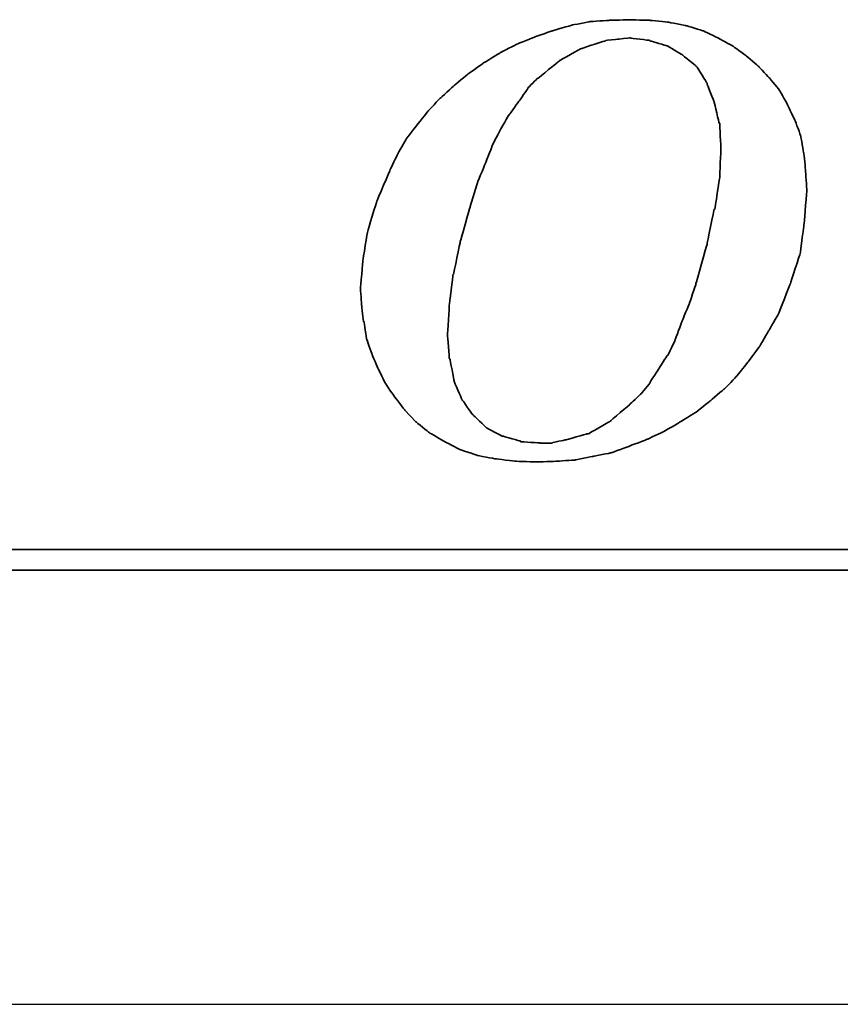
# Model space of a CAD drawing. Header units: millimetres. Extents: x -2 to 279, y 74 to 165.
# Tile 37 of 53: x 215.66 to 219.15, y 95.8 to 99.99. Entities that reach past the tile are written whole.
import ezdxf

# ---------------------------------------------------------------- set-up
doc = ezdxf.new("R2010")
doc.units = ezdxf.units.MM
doc.header["$LTSCALE"] = 0.15
for name, color, linetype in [('DIM', 4, 'CONTINUOUS'), ('layer 1', 7, 'CONTINUOUS'), ('OUT', 3, 'CONTINUOUS')]:
    doc.layers.add(name, color=color, linetype=linetype)

# ---------------------------------------------------------------- blocks, each defined once
blk = doc.blocks.new('TBI MOTION logo(完整正式版)')
at = {"layer": 'layer 1', "color": 22, "lineweight": 35}
for points, knots in [([(-11.34375, -6.98375), (-11.34375, -6.98375), (-10.91375, -7.43875), (-10.91375, -7.43875), (-10.91375, -7.43875), (-10.91375, -7.43875), (-10.38625, -7.87125), (-10.38625, -7.87125), (-10.38625, -7.87125), (-10.38625, -7.87125), (-9.81125, -8.20375), (-9.81125, -8.20375), (-9.81125, -8.20375), (-9.81125, -8.20375), (-9.21125, -8.51875), (-9.21125, -8.51875), (-9.21125, -8.51875), (-9.21125, -8.51875), (-8.51625, -8.75875), (-8.51625, -8.75875), (-8.51625, -8.75875), (-8.51625, -8.75875), (-7.77125, -8.90375), (-7.77125, -8.90375), (-7.77125, -8.90375), (-7.77125, -8.90375), (-6.97875, -8.99875), (-6.97875, -8.99875), (-6.97875, -8.99875), (-6.97875, -8.99875), (-6.14125, -9.02375), (-6.14125, -9.02375), (-6.14125, -9.02375), (-6.14125, -9.02375), (-5.37125, -8.99875), (-5.37125, -8.99875), (-5.37125, -8.99875), (-5.37125, -8.99875), (-4.65375, -8.94875), (-4.65375, -8.94875), (-4.65375, -8.94875), (-4.65375, -8.94875), (-3.93375, -8.80625), (-3.93375, -8.80625), (-3.93375, -8.80625), (-3.93375, -8.80625), (-3.21375, -8.66375), (-3.21375, -8.66375), (-3.21375, -8.66375), (-3.21375, -8.66375), (-2.49375, -8.39875), (-2.49375, -8.39875), (-2.49375, -8.39875), (-2.49375, -8.39875), (-1.79875, -8.13375), (-1.79875, -8.13375), (-1.79875, -8.13375), (-1.79875, -8.13375), (-1.17375, -7.84375), (-1.17375, -7.84375), (-1.17375, -7.84375), (-1.17375, -7.84375), (-0.52375, -7.46375), (-0.52375, -7.46375), (-0.52375, -7.46375), (-0.52375, -7.46375), (0.10124, -7.07875), (0.10124, -7.07875), (0.10124, -7.07875), (0.10124, -7.07875), (0.67625, -6.62375), (0.67625, -6.62375), (0.67625, -6.62375), (0.67625, -6.62375), (1.24874, -6.14375), (1.24874, -6.14375), (1.24874, -6.14375), (1.24874, -6.14375), (1.72874, -5.64125), (1.72874, -5.64125), (1.72874, -5.64125), (1.72874, -5.64125), (2.18624, -5.06375), (2.18624, -5.06375), (2.18624, -5.06375), (2.18624, -5.06375), (2.61625, -4.48874), (2.61625, -4.48874), (2.61625, -4.48874), (2.61625, -4.48874), (3.00125, -3.83874), (3.00125, -3.83874), (3.00125, -3.83874), (3.00125, -3.83874), (3.36124, -3.21374), (3.36124, -3.21374), (3.36124, -3.21374), (3.36124, -3.21374), (3.84374, -1.99125), (3.84374, -1.99125), (3.84374, -1.99125), (3.84374, -1.99125), (4.22625, -0.81875), (4.22625, -0.81875), (4.22625, -0.81875), (4.22625, -0.81875), (4.39125, 0.45624), (4.39125, 0.45624), (4.39125, 0.45624), (4.39125, 0.45624), (4.48874, 1.70124), (4.48874, 1.70124), (4.48874, 1.70124), (4.48874, 1.70124), (4.43874, 2.44625), (4.43874, 2.44625), (4.43874, 2.44625), (4.43874, 2.44625), (4.36874, 3.14125), (4.36874, 3.14125), (4.36874, 3.14125), (4.36874, 3.14125), (4.25125, 3.81125), (4.25125, 3.81125), (4.25125, 3.81125), (4.25125, 3.81125), (4.03124, 4.41125), (4.03124, 4.41125), (4.03124, 4.41125), (4.03124, 4.41125), (3.74374, 5.01125), (3.74374, 5.01125), (3.74374, 5.01125), (3.74374, 5.01125), (3.43124, 5.58875), (3.43124, 5.58875), (3.43124, 5.58875), (3.43124, 5.58875), (3.02625, 6.09125), (3.02625, 6.09125), (3.02625, 6.09125), (3.02625, 6.09125), (2.59374, 6.54875), (2.59374, 6.54875), (2.59374, 6.54875), (2.59374, 6.54875), (2.09124, 6.98125), (2.09124, 6.98125), (2.09124, 6.98125), (2.09124, 6.98125), (1.56124, 7.36625), (1.56124, 7.36625), (1.56124, 7.36625), (1.56124, 7.36625), (0.98624, 7.67625), (0.98624, 7.67625), (0.98624, 7.67625), (0.98624, 7.67625), (0.38624, 7.96375), (0.38624, 7.96375), (0.38624, 7.96375), (0.38624, 7.96375), (-0.25875, 8.15625), (-0.25875, 8.15625), (-0.25875, 8.15625), (-0.25875, 8.15625), (-0.98125, 8.30125), (-0.98125, 8.30125), (-0.98125, 8.30125), (-0.98125, 8.30125), (-1.70124, 8.37125), (-1.70124, 8.37125), (-1.70124, 8.37125), (-1.70124, 8.37125), (-2.49375, 8.39624), (-2.49375, 8.39624), (-2.49375, 8.39624), (-2.49375, 8.39624), (-3.28625, 8.37125), (-3.28625, 8.37125), (-3.28625, 8.37125), (-3.28625, 8.37125), (-4.05125, 8.32125), (-4.05125, 8.32125), (-4.05125, 8.32125), (-4.05125, 8.32125), (-4.77375, 8.18125), (-4.77375, 8.18125), (-4.77375, 8.18125), (-4.77375, 8.18125), (-5.51625, 7.96375), (-5.51625, 7.96375), (-5.51625, 7.96375), (-5.51625, 7.96375), (-6.21125, 7.72625), (-6.21125, 7.72625), (-6.21125, 7.72625), (-6.21125, 7.72625), (-6.92875, 7.43625), (-6.92875, 7.43625), (-6.92875, 7.43625), (-6.92875, 7.43625), (-7.57875, 7.10125), (-7.57875, 7.10125), (-7.57875, 7.10125), (-7.57875, 7.10125), (-8.24875, 6.69125), (-8.24875, 6.69125), (-8.24875, 6.69125), (-8.24875, 6.69125), (-8.84875, 6.26125), (-8.84875, 6.26125), (-8.84875, 6.26125), (-8.84875, 6.26125), (-9.42625, 5.78125), (-9.42625, 5.78125), (-9.42625, 5.78125), (-9.42625, 5.78125), (-9.95375, 5.30125), (-9.95375, 5.30125), (-9.95375, 5.30125), (-9.95375, 5.30125), (-10.43375, 4.79624), (-10.43375, 4.79624), (-10.43375, 4.79624), (-10.43375, 4.79624), (-10.88875, 4.22125), (-10.88875, 4.22125), (-10.88875, 4.22125), (-10.88875, 4.22125), (-11.29875, 3.69375), (-11.29875, 3.69375), (-11.29875, 3.69375), (-11.29875, 3.69375), (-11.63375, 3.09125), (-11.63375, 3.09125), (-11.63375, 3.09125), (-11.63375, 3.09125), (-11.91875, 2.49625), (-11.91875, 2.49625), (-11.91875, 2.49625), (-11.91875, 2.49625), (-12.44875, 1.24625), (-12.44875, 1.24625), (-12.44875, 1.24625), (-12.44875, 1.24625), (-12.80875, 0.06874), (-12.80875, 0.06874), (-12.80875, 0.06874), (-12.80875, 0.06874), (-12.99875, -1.07875), (-12.99875, -1.07875), (-12.99875, -1.07875), (-12.99875, -1.07875), (-13.09375, -2.18375), (-13.09375, -2.18375), (-13.09375, -2.18375), (-13.09375, -2.18375), (-13.04875, -2.85375), (-13.04875, -2.85375), (-13.04875, -2.85375), (-13.04875, -2.85375), (-12.97375, -3.50375), (-12.97375, -3.50375), (-12.97375, -3.50375), (-12.97375, -3.50375), (-12.95375, -3.50375), (-12.95375, -3.50375), (-12.95375, -3.50375), (-12.95375, -3.50375), (-12.85375, -4.17375), (-12.85375, -4.17375), (-12.85375, -4.17375), (-12.85375, -4.17375), (-12.63875, -4.77624), (-12.63875, -4.77624), (-12.63875, -4.77624), (-12.63875, -4.77624), (-12.39875, -5.35125), (-12.39875, -5.35125), (-12.39875, -5.35125), (-12.39875, -5.35125), (-12.11375, -5.92875), (-12.11375, -5.92875), (-12.11375, -5.92875), (-12.11375, -5.92875), (-11.75375, -6.45375), (-11.75375, -6.45375), (-11.75375, -6.45375), (-11.75375, -6.45375), (-11.34375, -6.98375), (-11.34375, -6.98375)], [0, 0, 0, 0, 0.01369863, 0.01369863, 0.01369863, 0.01369864, 0.02739726, 0.02739726, 0.02739726, 0.02739727, 0.04109589, 0.04109589, 0.04109589, 0.0410959, 0.05479452, 0.05479452, 0.05479452, 0.05479453, 0.06849315, 0.06849315, 0.06849315, 0.06849316, 0.08219178, 0.08219178, 0.08219178, 0.08219179, 0.09589041, 0.09589041, 0.09589041, 0.09589042, 0.10958904, 0.10958904, 0.10958904, 0.10958905, 0.12328767, 0.12328767, 0.12328767, 0.12328768, 0.1369863, 0.1369863, 0.1369863, 0.13698631, 0.15068493, 0.15068493, 0.15068493, 0.15068494, 0.16438356, 0.16438356, 0.16438356, 0.16438357, 0.17808219, 0.17808219, 0.17808219, 0.1780822, 0.19178082, 0.19178082, 0.19178082, 0.19178083, 0.20547945, 0.20547945, 0.20547945, 0.20547946, 0.21917808, 0.21917808, 0.21917808, 0.21917809, 0.23287671, 0.23287671, 0.23287671, 0.23287672, 0.24657534, 0.24657534, 0.24657534, 0.24657535, 0.26027397, 0.26027397, 0.26027397, 0.26027398, 0.2739726, 0.2739726, 0.2739726, 0.27397261, 0.28767123, 0.28767123, 0.28767123, 0.28767124, 0.30136986, 0.30136986, 0.30136986, 0.30136987, 0.31506849, 0.31506849, 0.31506849, 0.3150685, 0.32876712, 0.32876712, 0.32876712, 0.32876713, 0.34246575, 0.34246575, 0.34246575, 0.34246576, 0.35616438, 0.35616438, 0.35616438, 0.35616439, 0.36986301, 0.36986301, 0.36986301, 0.36986302, 0.38356164, 0.38356164, 0.38356164, 0.38356165, 0.39726027, 0.39726027, 0.39726027, 0.39726028, 0.4109589, 0.4109589, 0.4109589, 0.41095891, 0.42465753, 0.42465753, 0.42465753, 0.42465754, 0.43835616, 0.43835616, 0.43835616, 0.43835617, 0.45205479, 0.45205479, 0.45205479, 0.4520548, 0.46575342, 0.46575342, 0.46575342, 0.46575343, 0.47945205, 0.47945205, 0.47945205, 0.47945206, 0.49315068, 0.49315068, 0.49315068, 0.49315069, 0.50684932, 0.50684932, 0.50684932, 0.50684933, 0.52054795, 0.52054795, 0.52054795, 0.52054796, 0.53424658, 0.53424658, 0.53424658, 0.53424659, 0.54794521, 0.54794521, 0.54794521, 0.54794522, 0.56164384, 0.56164384, 0.56164384, 0.56164385, 0.57534247, 0.57534247, 0.57534247, 0.57534248, 0.5890411, 0.5890411, 0.5890411, 0.58904111, 0.60273973, 0.60273973, 0.60273973, 0.60273974, 0.61643836, 0.61643836, 0.61643836, 0.61643837, 0.63013699, 0.63013699, 0.63013699, 0.630137, 0.64383562, 0.64383562, 0.64383562, 0.64383563, 0.65753425, 0.65753425, 0.65753425, 0.65753426, 0.67123288, 0.67123288, 0.67123288, 0.67123289, 0.68493151, 0.68493151, 0.68493151, 0.68493152, 0.69863014, 0.69863014, 0.69863014, 0.69863015, 0.71232877, 0.71232877, 0.71232877, 0.71232878, 0.7260274, 0.7260274, 0.7260274, 0.72602741, 0.73972603, 0.73972603, 0.73972603, 0.73972604, 0.75342466, 0.75342466, 0.75342466, 0.75342467, 0.76712329, 0.76712329, 0.76712329, 0.7671233, 0.78082192, 0.78082192, 0.78082192, 0.78082193, 0.79452055, 0.79452055, 0.79452055, 0.79452056, 0.80821918, 0.80821918, 0.80821918, 0.80821919, 0.82191781, 0.82191781, 0.82191781, 0.82191782, 0.83561644, 0.83561644, 0.83561644, 0.83561645, 0.84931507, 0.84931507, 0.84931507, 0.84931508, 0.8630137, 0.8630137, 0.8630137, 0.86301371, 0.87671233, 0.87671233, 0.87671233, 0.87671234, 0.89041096, 0.89041096, 0.89041096, 0.89041097, 0.90410959, 0.90410959, 0.90410959, 0.9041096, 0.91780822, 0.91780822, 0.91780822, 0.91780823, 0.93150685, 0.93150685, 0.93150685, 0.93150686, 0.94520548, 0.94520548, 0.94520548, 0.94520549, 0.95890411, 0.95890411, 0.95890411, 0.95890412, 0.97260274, 0.97260274, 0.97260274, 0.97260275, 0.98630137, 0.98630137, 0.98630137, 0.98630138, 1, 1, 1, 1]), ([(-8.77875, 1.03124), (-8.77875, 1.03124), (-8.51625, 1.89625), (-8.51625, 1.89625), (-8.51625, 1.89625), (-8.51625, 1.89625), (-8.20375, 2.66375), (-8.20375, 2.66375), (-8.20375, 2.66375), (-8.20375, 2.66375), (-7.91625, 3.38125), (-7.91625, 3.38125), (-7.91625, 3.38125), (-7.91625, 3.38125), (-7.91625, 3.40624), (-7.91625, 3.40624), (-7.91625, 3.40624), (-7.91625, 3.40624), (-7.57875, 4.07624), (-7.57875, 4.07624), (-7.57875, 4.07624), (-7.57875, 4.07624), (-7.24375, 4.65125), (-7.24375, 4.65125), (-7.24375, 4.65125), (-7.24375, 4.65125), (-7.21875, 4.65125), (-7.21875, 4.65125), (-7.21875, 4.65125), (-7.21875, 4.65125), (-7.21875, 4.67624), (-7.21875, 4.67624), (-7.21875, 4.67624), (-7.21875, 4.67624), (-6.83625, 5.20375), (-6.83625, 5.20375), (-6.83625, 5.20375), (-6.83625, 5.20375), (-6.49875, 5.68625), (-6.49875, 5.68625), (-6.49875, 5.68625), (-6.49875, 5.68625), (-6.49875, 5.70625), (-6.49875, 5.70625), (-6.49875, 5.70625), (-6.49875, 5.70625), (-6.11625, 6.09125), (-6.11625, 6.09125), (-6.11625, 6.09125), (-6.11625, 6.09125), (-6.09125, 6.09125), (-6.09125, 6.09125), (-6.09125, 6.09125), (-6.09125, 6.09125), (-5.27375, 6.76625), (-5.27375, 6.76625), (-5.27375, 6.76625), (-5.27375, 6.76625), (-5.24875, 6.76625), (-5.24875, 6.76625), (-5.24875, 6.76625), (-5.24875, 6.76625), (-5.24875, 6.78625), (-5.24875, 6.78625), (-5.24875, 6.78625), (-5.24875, 6.78625), (-4.38875, 7.26624), (-4.38875, 7.26624), (-4.38875, 7.26624), (-4.38875, 7.26624), (-4.36125, 7.26624), (-4.36125, 7.26624), (-4.36125, 7.26624), (-4.36125, 7.26624), (-3.93375, 7.41125), (-3.93375, 7.41125), (-3.93375, 7.41125), (-3.93375, 7.41125), (-3.47375, 7.55625), (-3.47375, 7.55625), (-3.47375, 7.55625), (-3.47375, 7.55625), (-3.45375, 7.55625), (-3.45375, 7.55625), (-3.45375, 7.55625), (-3.45375, 7.55625), (-3.42875, 7.58124), (-3.42875, 7.58124), (-3.42875, 7.58124), (-3.42875, 7.58124), (-2.97375, 7.62625), (-2.97375, 7.62625), (-2.97375, 7.62625), (-2.97375, 7.62625), (-2.49375, 7.67625), (-2.49375, 7.67625), (-2.49375, 7.67625), (-2.49375, 7.67625), (-2.46875, 7.67625), (-2.46875, 7.67625), (-2.46875, 7.67625), (-2.46875, 7.67625), (-1.70124, 7.58124), (-1.70124, 7.58124), (-1.70124, 7.58124), (-1.70124, 7.58124), (-1.67875, 7.55625), (-1.67875, 7.55625), (-1.67875, 7.55625), (-1.67875, 7.55625), (-1.65375, 7.55625), (-1.65375, 7.55625), (-1.65375, 7.55625), (-1.65375, 7.55625), (-1.03125, 7.36625), (-1.03125, 7.36625), (-1.03125, 7.36625), (-1.03125, 7.36625), (-1.00625, 7.36625), (-1.00625, 7.36625), (-1.00625, 7.36625), (-1.00625, 7.36625), (-0.43124, 7.02624), (-0.43124, 7.02624), (-0.43124, 7.02624), (-0.43124, 7.02624), (-0.40625, 7.00624), (-0.40625, 7.00624), (-0.40625, 7.00624), (-0.40625, 7.00624), (0.12124, 6.57124), (0.12124, 6.57124), (0.12124, 6.57124), (0.12124, 6.57124), (0.14624, 6.54875), (0.14624, 6.54875), (0.14624, 6.54875), (0.14624, 6.54875), (0.17124, 6.52375), (0.17124, 6.52375), (0.17124, 6.52375), (0.17124, 6.52375), (0.55625, 5.89875), (0.55625, 5.89875), (0.55625, 5.89875), (0.55625, 5.89875), (0.55625, 5.87625), (0.55625, 5.87625), (0.55625, 5.87625), (0.55625, 5.87625), (0.84124, 5.15625), (0.84124, 5.15625), (0.84124, 5.15625), (0.84124, 5.15625), (0.84124, 5.13125), (0.84124, 5.13125), (0.84124, 5.13125), (0.84124, 5.13125), (1.03624, 4.31875), (1.03624, 4.31875), (1.03624, 4.31875), (1.03624, 4.31875), (1.05624, 4.31875), (1.05624, 4.31875), (1.05624, 4.31875), (1.05624, 4.31875), (1.05624, 4.29125), (1.05624, 4.29125), (1.05624, 4.29125), (1.05624, 4.29125), (1.10625, 3.33125), (1.10625, 3.33125), (1.10625, 3.33125), (1.10625, 3.33125), (1.10625, 3.30875), (1.10625, 3.30875), (1.10625, 3.30875), (1.10625, 3.30875), (1.05624, 2.20624), (1.05624, 2.20624), (1.05624, 2.20624), (1.05624, 2.20624), (1.05624, 2.18124), (1.05624, 2.18124), (1.05624, 2.18124), (1.05624, 2.18124), (0.86624, 0.93624), (0.86624, 0.93624), (0.86624, 0.93624), (0.86624, 0.93624), (0.84124, 0.93624), (0.84124, 0.93624), (0.84124, 0.93624), (0.84124, 0.93624), (0.55625, -0.45874), (0.55625, -0.45874), (0.55625, -0.45874), (0.55625, -0.45874), (0.12124, -1.99125), (0.12124, -1.99125), (0.12124, -1.99125), (0.12124, -1.99125), (0.12124, -2.01874), (0.12124, -2.01874), (0.12124, -2.01874), (0.12124, -2.01874), (-0.13874, -2.78375), (-0.13874, -2.78375), (-0.13874, -2.78375), (-0.13874, -2.78375), (-0.43124, -3.50375), (-0.43124, -3.50375), (-0.43124, -3.50375), (-0.43124, -3.50375), (-0.69375, -4.19875), (-0.69375, -4.19875), (-0.69375, -4.19875), (-0.69375, -4.19875), (-0.69375, -4.22375), (-0.69375, -4.22375), (-0.69375, -4.22375), (-0.69375, -4.22375), (-0.98125, -4.82374), (-0.98125, -4.82374), (-0.98125, -4.82374), (-0.98125, -4.82374), (-1.00625, -4.82374), (-1.00625, -4.82374), (-1.00625, -4.82374), (-1.00625, -4.82374), (-1.33875, -5.35125), (-1.33875, -5.35125), (-1.33875, -5.35125), (-1.33875, -5.35125), (-1.67875, -5.87875), (-1.67875, -5.87875), (-1.67875, -5.87875), (-1.67875, -5.87875), (-1.67875, -5.90375), (-1.67875, -5.90375), (-1.67875, -5.90375), (-1.67875, -5.90375), (-2.05875, -6.35875), (-2.05875, -6.35875), (-2.05875, -6.35875), (-2.05875, -6.35875), (-2.08375, -6.38375), (-2.08375, -6.38375), (-2.08375, -6.38375), (-2.08375, -6.38375), (-2.46875, -6.74375), (-2.46875, -6.74375), (-2.46875, -6.74375), (-2.46875, -6.74375), (-3.25875, -7.41625), (-3.25875, -7.41625), (-3.25875, -7.41625), (-3.25875, -7.41625), (-3.28625, -7.43875), (-3.28625, -7.43875), (-3.28625, -7.43875), (-3.28625, -7.43875), (-4.12375, -7.91875), (-4.12375, -7.91875), (-4.12375, -7.91875), (-4.12375, -7.91875), (-4.14875, -7.91875), (-4.14875, -7.91875), (-4.14875, -7.91875), (-4.14875, -7.91875), (-4.17125, -7.91875), (-4.17125, -7.91875), (-4.17125, -7.91875), (-4.17125, -7.91875), (-5.03375, -8.15875), (-5.03375, -8.15875), (-5.03375, -8.15875), (-5.03375, -8.15875), (-5.51625, -8.25625), (-5.51625, -8.25625), (-5.51625, -8.25625), (-5.51625, -8.25625), (-5.54125, -8.27875), (-5.54125, -8.27875), (-5.54125, -8.27875), (-5.54125, -8.27875), (-5.56375, -8.27875), (-5.56375, -8.27875), (-5.56375, -8.27875), (-5.56375, -8.27875), (-5.99625, -8.27875), (-5.99625, -8.27875), (-5.99625, -8.27875), (-5.99625, -8.27875), (-6.76375, -8.23125), (-6.76375, -8.23125), (-6.76375, -8.23125), (-6.76375, -8.23125), (-6.78875, -8.23125), (-6.78875, -8.23125), (-6.78875, -8.23125), (-6.78875, -8.23125), (-6.78875, -8.20375), (-6.78875, -8.20375), (-6.78875, -8.20375), (-6.78875, -8.20375), (-7.45875, -8.01375), (-7.45875, -8.01375), (-7.45875, -8.01375), (-7.45875, -8.01375), (-7.48375, -8.01375), (-7.48375, -8.01375), (-7.48375, -8.01375), (-7.48375, -8.01375), (-7.50875, -8.01375), (-7.50875, -8.01375), (-7.50875, -8.01375), (-7.50875, -8.01375), (-8.13125, -7.67875), (-8.13125, -7.67875), (-8.13125, -7.67875), (-8.13125, -7.67875), (-8.15625, -7.65375), (-8.15625, -7.65375), (-8.15625, -7.65375), (-8.15625, -7.65375), (-8.65875, -7.17375), (-8.65875, -7.17375), (-8.65875, -7.17375), (-8.65875, -7.17375), (-8.68375, -7.14875), (-8.68375, -7.14875), (-8.68375, -7.14875), (-8.68375, -7.14875), (-9.08875, -6.57375), (-9.08875, -6.57375), (-9.08875, -6.57375), (-9.08875, -6.57375), (-9.11375, -6.54875), (-9.11375, -6.54875), (-9.11375, -6.54875), (-9.11375, -6.54875), (-9.11375, -6.52875), (-9.11375, -6.52875), (-9.11375, -6.52875), (-9.11375, -6.52875), (-9.40375, -5.85375), (-9.40375, -5.85375), (-9.40375, -5.85375), (-9.40375, -5.85375), (-9.40375, -5.82875), (-9.40375, -5.82875), (-9.40375, -5.82875), (-9.40375, -5.82875), (-9.56875, -4.96875), (-9.56875, -4.96875), (-9.56875, -4.96875), (-9.56875, -4.96875), (-9.59375, -4.94375), (-9.59375, -4.94375), (-9.59375, -4.94375), (-9.59375, -4.94375), (-9.66375, -4.03375), (-9.66375, -4.03375), (-9.66375, -4.03375), (-9.66375, -4.03375), (-9.66375, -4.00875), (-9.66375, -4.00875), (-9.66375, -4.00875), (-9.66375, -4.00875), (-9.59375, -2.85375), (-9.59375, -2.85375), (-9.59375, -2.85375), (-9.59375, -2.85375), (-9.45125, -1.65875), (-9.45125, -1.65875), (-9.45125, -1.65875), (-9.45125, -1.65875), (-9.42625, -1.63375), (-9.42625, -1.63375), (-9.42625, -1.63375), (-9.42625, -1.63375), (-9.16125, -0.33875), (-9.16125, -0.33875), (-9.16125, -0.33875), (-9.16125, -0.33875), (-8.77875, 1.00624), (-8.77875, 1.00624), (-8.77875, 1.00624), (-8.77875, 1.00624), (-8.77875, 1.03124), (-8.77875, 1.03124)], [0, 0, 0, 0, 0.01020408, 0.01020408, 0.01020408, 0.01020409, 0.02040816, 0.02040816, 0.02040816, 0.02040817, 0.03061224, 0.03061224, 0.03061224, 0.03061225, 0.04081633, 0.04081633, 0.04081633, 0.04081634, 0.05102041, 0.05102041, 0.05102041, 0.05102042, 0.06122449, 0.06122449, 0.06122449, 0.0612245, 0.07142857, 0.07142857, 0.07142857, 0.07142858, 0.08163265, 0.08163265, 0.08163265, 0.08163266, 0.09183673, 0.09183673, 0.09183673, 0.09183674, 0.10204082, 0.10204082, 0.10204082, 0.10204083, 0.1122449, 0.1122449, 0.1122449, 0.11224491, 0.12244898, 0.12244898, 0.12244898, 0.12244899, 0.13265306, 0.13265306, 0.13265306, 0.13265307, 0.14285714, 0.14285714, 0.14285714, 0.14285715, 0.15306122, 0.15306122, 0.15306122, 0.15306123, 0.16326531, 0.16326531, 0.16326531, 0.16326532, 0.17346939, 0.17346939, 0.17346939, 0.1734694, 0.18367347, 0.18367347, 0.18367347, 0.18367348, 0.19387755, 0.19387755, 0.19387755, 0.19387756, 0.20408163, 0.20408163, 0.20408163, 0.20408164, 0.21428571, 0.21428571, 0.21428571, 0.21428572, 0.2244898, 0.2244898, 0.2244898, 0.22448981, 0.23469388, 0.23469388, 0.23469388, 0.23469389, 0.24489796, 0.24489796, 0.24489796, 0.24489797, 0.25510204, 0.25510204, 0.25510204, 0.25510205, 0.26530612, 0.26530612, 0.26530612, 0.26530613, 0.2755102, 0.2755102, 0.2755102, 0.27551021, 0.28571429, 0.28571429, 0.28571429, 0.2857143, 0.29591837, 0.29591837, 0.29591837, 0.29591838, 0.30612245, 0.30612245, 0.30612245, 0.30612246, 0.31632653, 0.31632653, 0.31632653, 0.31632654, 0.32653061, 0.32653061, 0.32653061, 0.32653062, 0.33673469, 0.33673469, 0.33673469, 0.3367347, 0.34693878, 0.34693878, 0.34693878, 0.34693879, 0.35714286, 0.35714286, 0.35714286, 0.35714287, 0.36734694, 0.36734694, 0.36734694, 0.36734695, 0.37755102, 0.37755102, 0.37755102, 0.37755103, 0.3877551, 0.3877551, 0.3877551, 0.38775511, 0.39795918, 0.39795918, 0.39795918, 0.39795919, 0.40816327, 0.40816327, 0.40816327, 0.40816328, 0.41836735, 0.41836735, 0.41836735, 0.41836736, 0.42857143, 0.42857143, 0.42857143, 0.42857144, 0.43877551, 0.43877551, 0.43877551, 0.43877552, 0.44897959, 0.44897959, 0.44897959, 0.4489796, 0.45918367, 0.45918367, 0.45918367, 0.45918368, 0.46938776, 0.46938776, 0.46938776, 0.46938777, 0.47959184, 0.47959184, 0.47959184, 0.47959185, 0.48979592, 0.48979592, 0.48979592, 0.48979593, 0.5, 0.5, 0.5, 0.50000001, 0.51020408, 0.51020408, 0.51020408, 0.51020409, 0.52040816, 0.52040816, 0.52040816, 0.52040817, 0.53061224, 0.53061224, 0.53061224, 0.53061225, 0.54081633, 0.54081633, 0.54081633, 0.54081634, 0.55102041, 0.55102041, 0.55102041, 0.55102042, 0.56122449, 0.56122449, 0.56122449, 0.5612245, 0.57142857, 0.57142857, 0.57142857, 0.57142858, 0.58163265, 0.58163265, 0.58163265, 0.58163266, 0.59183673, 0.59183673, 0.59183673, 0.59183674, 0.60204082, 0.60204082, 0.60204082, 0.60204083, 0.6122449, 0.6122449, 0.6122449, 0.61224491, 0.62244898, 0.62244898, 0.62244898, 0.62244899, 0.63265306, 0.63265306, 0.63265306, 0.63265307, 0.64285714, 0.64285714, 0.64285714, 0.64285715, 0.65306122, 0.65306122, 0.65306122, 0.65306123, 0.66326531, 0.66326531, 0.66326531, 0.66326532, 0.67346939, 0.67346939, 0.67346939, 0.6734694, 0.68367347, 0.68367347, 0.68367347, 0.68367348, 0.69387755, 0.69387755, 0.69387755, 0.69387756, 0.70408163, 0.70408163, 0.70408163, 0.70408164, 0.71428571, 0.71428571, 0.71428571, 0.71428572, 0.7244898, 0.7244898, 0.7244898, 0.72448981, 0.73469388, 0.73469388, 0.73469388, 0.73469389, 0.74489796, 0.74489796, 0.74489796, 0.74489797, 0.75510204, 0.75510204, 0.75510204, 0.75510205, 0.76530612, 0.76530612, 0.76530612, 0.76530613, 0.7755102, 0.7755102, 0.7755102, 0.77551021, 0.78571429, 0.78571429, 0.78571429, 0.7857143, 0.79591837, 0.79591837, 0.79591837, 0.79591838, 0.80612245, 0.80612245, 0.80612245, 0.80612246, 0.81632653, 0.81632653, 0.81632653, 0.81632654, 0.82653061, 0.82653061, 0.82653061, 0.82653062, 0.83673469, 0.83673469, 0.83673469, 0.8367347, 0.84693878, 0.84693878, 0.84693878, 0.84693879, 0.85714286, 0.85714286, 0.85714286, 0.85714287, 0.86734694, 0.86734694, 0.86734694, 0.86734695, 0.87755102, 0.87755102, 0.87755102, 0.87755103, 0.8877551, 0.8877551, 0.8877551, 0.88775511, 0.89795918, 0.89795918, 0.89795918, 0.89795919, 0.90816327, 0.90816327, 0.90816327, 0.90816328, 0.91836735, 0.91836735, 0.91836735, 0.91836736, 0.92857143, 0.92857143, 0.92857143, 0.92857144, 0.93877551, 0.93877551, 0.93877551, 0.93877552, 0.94897959, 0.94897959, 0.94897959, 0.9489796, 0.95918367, 0.95918367, 0.95918367, 0.95918368, 0.96938776, 0.96938776, 0.96938776, 0.96938777, 0.97959184, 0.97959184, 0.97959184, 0.97959185, 0.98979592, 0.98979592, 0.98979592, 0.98979593, 1, 1, 1, 1]), ([(75.90875, -9.47875), (75.90875, -9.47875), (75.90875, -12.28625), (75.90875, -12.28625), (75.90875, -12.28625), (75.90875, -12.28625), (75.90875, -12.47875), (75.90875, -12.47875), (75.90875, -12.47875), (75.90875, -12.47875), (75.71625, -12.47875), (75.71625, -12.47875), (75.71625, -12.47875), (75.71625, -12.47875), (-88.32875, -12.47875), (-88.32875, -12.47875), (-88.32875, -12.47875), (-88.32875, -12.47875), (-88.32875, -13.29375), (-88.32875, -13.29375), (-88.32875, -13.29375), (-88.32875, -13.29375), (82.89125, -13.29375), (82.89125, -13.29375), (82.89125, -13.29375), (82.89125, -13.29375), (75.90875, -9.47875), (75.90875, -9.47875)], [0, 0, 0, 0, 0.14285714, 0.14285714, 0.14285714, 0.14285715, 0.28571429, 0.28571429, 0.28571429, 0.2857143, 0.42857143, 0.42857143, 0.42857143, 0.42857144, 0.57142857, 0.57142857, 0.57142857, 0.57142858, 0.71428571, 0.71428571, 0.71428571, 0.71428572, 0.85714286, 0.85714286, 0.85714286, 0.85714287, 1, 1, 1, 1])]:
    blk.add_open_spline(points, degree=3, knots=knots, dxfattribs=at)

msp = doc.modelspace()

# ---------------------------------------------------------------- linework, layer by layer
at = {"layer": 'OUT', "color": 0, "linetype": 'Continuous'}
msp.add_line((201.1413, 95.7988), (228.9413, 95.7988), dxfattribs=at)

# ---------------------------------------------------------------- block references
at = {"layer": 'DIM', "color": 0, "xscale": 0.1080406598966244, "yscale": 0.1080406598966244, "zscale": 0.1080406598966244}
msp.add_blockref('TBI MOTION logo(完整正式版)', (218.5236, 99.0821), dxfattribs=at)

doc.saveas('drawing.dxf')
